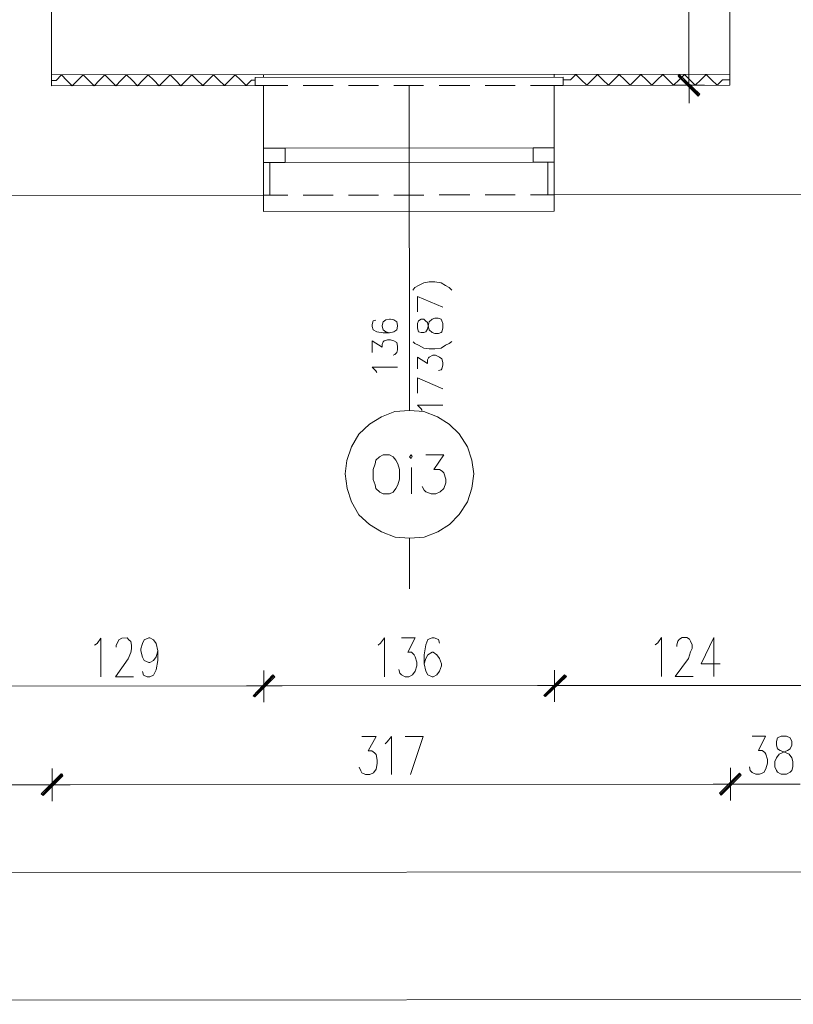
# Model space of a CAD drawing. Header units: inches. Extents: x -5850 to 5646, y 8947 to 13007.
# Tile 23 of 256: x -3729 to -3368, y 8947 to 9406. Entities that reach past the tile are written whole.
import ezdxf

# ---------------------------------------------------------------- set-up
doc = ezdxf.new("R2010")
doc.units = ezdxf.units.IN
doc.header["$MEASUREMENT"] = 0
for name, color, linetype in [('at_Entity', 7, 'Continuous'), ('at_Rect', 7, 'Continuous'), ('at_Solid', 7, 'Continuous')]:
    doc.layers.add(name, color=color, linetype=linetype)

msp = doc.modelspace()

# ---------------------------------------------------------------- hatches: boundary and pattern name
at = {"layer": 'at_Solid', "lineweight": 20}
for points in [[(-3411.49, 9371.37), (-3421.64, 9379.81), (-3421.21, 9380.66)], [(-3412.34, 9370.53), (-3411.49, 9371.37), (-3421.64, 9379.81)], [(-3610.62, 9100.44), (-3619.08, 9090.29), (-3619.92, 9090.72)], [(-3619.92, 9090.72), (-3619.08, 9090.29), (-3610.62, 9100.44)], [(-3609.78, 9099.59), (-3610.62, 9100.44), (-3619.08, 9090.29)], [(-3619.08, 9090.29), (-3610.62, 9100.44), (-3609.78, 9099.59)], [(-3474.61, 9100.56), (-3483.47, 9090.41), (-3484.31, 9090.84)], [(-3484.31, 9090.84), (-3483.47, 9090.41), (-3474.61, 9100.56)], [(-3474.18, 9099.72), (-3474.61, 9100.56), (-3483.47, 9090.41)], [(-3483.47, 9090.41), (-3474.61, 9100.56), (-3473.77, 9099.72)], [(-3709.45, 9054.31), (-3717.86, 9044.16), (-3718.69, 9045.01)], [(-3718.69, 9045.01), (-3717.86, 9044.16), (-3709, 9054.31)], [(-3708.55, 9053.46), (-3709.45, 9054.31), (-3717.86, 9044.16)], [(-3717.86, 9044.16), (-3709, 9054.31), (-3708.55, 9053.46)], [(-3393.05, 9054.59), (-3401.48, 9044.45), (-3402.33, 9045.29)], [(-3402.33, 9045.29), (-3401.48, 9044.45), (-3393.05, 9054.59)], [(-3392.2, 9053.75), (-3393.05, 9054.59), (-3401.48, 9044.45)], [(-3401.48, 9044.45), (-3393.05, 9054.59), (-3392.2, 9053.75)]]:
    msp.add_hatch(color=7, dxfattribs=at).paths.add_polyline_path(points)

# ---------------------------------------------------------------- linework, layer by layer
at = {"layer": 'at_Entity', "color": 7, "lineweight": 20}
for p, q in [((-3713.91, 9375.33), (-3714.36, 9871.22)), ((-3397.55, 9375.61), (-3398, 9871.5)), ((-3416.81, 9654.37), (-3416.57, 9381.08)), ((-3713.92, 9380.4), (-3397.56, 9380.68)), ((-3711.8, 9377.87), (-3709.29, 9380.4)), ((-3709.29, 9380.4), (-3706.78, 9377.87)), ((-3701.7, 9377.87), (-3699.14, 9380.41)), ((-3699.14, 9380.41), (-3696.63, 9377.88)), ((-3691.56, 9377.88), (-3688.99, 9380.42)), ((-3688.99, 9380.42), (-3686.48, 9377.89)), ((-3681.41, 9377.89), (-3678.9, 9380.43)), ((-3678.9, 9380.43), (-3676.33, 9377.9)), ((-3671.26, 9377.9), (-3668.75, 9380.44)), ((-3668.75, 9380.44), (-3666.18, 9377.91)), ((-3661.11, 9377.91), (-3658.6, 9380.45)), ((-3658.6, 9380.45), (-3656.09, 9377.91)), ((-3651.01, 9377.92), (-3648.45, 9380.46)), ((-3648.45, 9380.46), (-3645.94, 9377.92)), ((-3640.87, 9377.93), (-3638.3, 9380.46)), ((-3638.3, 9380.46), (-3635.79, 9377.93)), ((-3630.72, 9377.94), (-3628.21, 9380.47)), ((-3628.21, 9380.47), (-3625.64, 9377.94)), ((-3615.1, 9379.22), (-3615.1, 9380.48)), ((-3479.5, 9379.34), (-3479.5, 9380.61)), ((-3471.9, 9378.08), (-3469.37, 9380.61)), ((-3469.37, 9380.61), (-3466.83, 9378.08)), ((-3461.76, 9378.09), (-3459.23, 9380.62)), ((-3459.23, 9380.62), (-3456.69, 9378.09)), ((-3451.62, 9378.1), (-3449.09, 9380.63)), ((-3449.09, 9380.63), (-3446.56, 9378.1)), ((-3441.49, 9378.11), (-3438.95, 9380.64)), ((-3438.95, 9380.64), (-3436.42, 9378.11)), ((-3431.35, 9378.12), (-3428.82, 9380.65)), ((-3428.82, 9380.65), (-3426.28, 9378.12)), ((-3421.64, 9379.81), (-3421.21, 9380.66)), ((-3421.21, 9378.12), (-3418.68, 9380.66)), ((-3421.21, 9380.66), (-3411.49, 9371.37)), ((-3418.68, 9380.66), (-3416.14, 9378.13)), ((-3416.57, 9383.62), (-3416.56, 9367.15)), ((-3411.07, 9378.13), (-3408.54, 9380.67)), ((-3408.54, 9380.67), (-3406, 9378.14)), ((-3713.92, 9377.86), (-3711.8, 9377.87)), ((-3704.21, 9375.34), (-3706.78, 9377.87)), ((-3701.7, 9377.87), (-3704.21, 9375.34)), ((-3694.06, 9375.35), (-3696.63, 9377.88)), ((-3691.56, 9377.88), (-3694.06, 9375.35)), ((-3683.97, 9375.35), (-3686.48, 9377.89)), ((-3681.41, 9377.89), (-3683.97, 9375.35)), ((-3673.82, 9375.36), (-3676.33, 9377.9)), ((-3671.26, 9377.9), (-3673.82, 9375.36)), ((-3663.67, 9375.37), (-3666.18, 9377.91)), ((-3661.11, 9377.91), (-3663.67, 9375.37)), ((-3653.52, 9375.38), (-3656.09, 9377.91)), ((-3651.01, 9377.92), (-3653.52, 9375.38)), ((-3643.37, 9375.39), (-3645.94, 9377.92)), ((-3640.87, 9377.93), (-3643.37, 9375.39)), ((-3633.28, 9375.4), (-3635.79, 9377.93)), ((-3630.72, 9377.94), (-3633.28, 9375.4)), ((-3623.13, 9375.41), (-3625.64, 9377.94)), ((-3620.57, 9377.95), (-3623.13, 9375.41)), ((-3620.57, 9377.95), (-3618.89, 9377.95)), ((-3475.28, 9379.34), (-3618.9, 9379.21)), ((-3618.9, 9379.21), (-3618.89, 9375.41)), ((-3475.28, 9375.54), (-3475.28, 9379.34)), ((-3475.28, 9378.08), (-3471.9, 9378.08)), ((-3464.29, 9375.55), (-3466.83, 9378.08)), ((-3461.76, 9378.09), (-3464.29, 9375.55)), ((-3454.15, 9375.56), (-3456.69, 9378.09)), ((-3451.62, 9378.1), (-3454.15, 9375.56)), ((-3444.02, 9375.57), (-3446.56, 9378.1)), ((-3441.49, 9378.11), (-3444.02, 9375.57)), ((-3433.88, 9375.58), (-3436.42, 9378.11)), ((-3431.35, 9378.12), (-3433.88, 9375.58)), ((-3423.75, 9375.59), (-3426.28, 9378.12)), ((-3421.21, 9378.12), (-3423.75, 9375.59)), ((-3421.64, 9380.23), (-3411.91, 9370.95)), ((-3411.49, 9371.37), (-3421.64, 9379.81)), ((-3421.64, 9379.81), (-3412.34, 9370.53)), ((-3411.49, 9371.37), (-3421.64, 9379.81)), ((-3413.61, 9375.6), (-3416.14, 9378.13)), ((-3411.07, 9378.13), (-3413.61, 9375.6)), ((-3403.47, 9375.6), (-3406, 9378.14)), ((-3400.93, 9378.14), (-3403.47, 9375.6)), ((-3400.93, 9378.14), (-3397.56, 9378.15)), ((-3713.91, 9375.33), (-3615.1, 9375.42)), ((-3603.67, 9375.43), (-3618.89, 9375.41)), ((-3615.07, 9339.51), (-3615.1, 9375.42)), ((-3615.05, 9324.31), (-3615.1, 9375.42)), ((-3582.59, 9375.44), (-3596.53, 9375.43)), ((-3561.46, 9375.46), (-3575.4, 9375.45)), ((-3540.32, 9375.48), (-3554.26, 9375.47)), ((-3547.07, 9375.48), (-3546.93, 9223.84)), ((-3518.8, 9375.5), (-3533.13, 9375.49)), ((-3497.66, 9375.52), (-3511.6, 9375.51)), ((-3475.28, 9375.54), (-3490.48, 9375.53)), ((-3479.5, 9375.54), (-3397.55, 9375.61)), ((-3479.47, 9339.63), (-3479.5, 9375.54)), ((-3479.45, 9324.43), (-3479.5, 9375.54)), ((-3409.38, 9375.6), (-3424.16, 9375.59)), ((-3412.34, 9370.53), (-3411.49, 9371.37)), ((-3489.19, 9346.38), (-3604.93, 9346.28)), ((-3612.11, 9339.52), (-3612.1, 9324.31)), ((-3489.19, 9339.63), (-3604.92, 9339.52)), ((-3482.42, 9339.63), (-3482.41, 9324.43)), ((-3743.87, 9324.19), (-3615.05, 9324.31)), ((-3603.62, 9324.32), (-3615.05, 9324.31)), ((-3615.05, 9324.31), (-3615.05, 9316.7)), ((-3582.54, 9324.34), (-3596.49, 9324.32)), ((-3561.41, 9324.35), (-3575.35, 9324.34)), ((-3540.28, 9324.37), (-3554.22, 9324.36)), ((-3518.75, 9324.39), (-3533.08, 9324.38)), ((-3497.62, 9324.41), (-3511.56, 9324.4)), ((-3479.45, 9324.43), (-3490.44, 9324.42)), ((-3479.45, 9324.43), (-3355.69, 9324.54)), ((-3479.45, 9316.82), (-3479.45, 9324.43)), ((-3615.05, 9316.7), (-3479.45, 9316.82)), ((-3540.24, 9283.4), (-3537.73, 9283.82)), ((-3537.73, 9283.82), (-3535.16, 9283.83)), ((-3535.16, 9283.83), (-3532.21, 9283.41)), ((-3545.31, 9280.02), (-3544.47, 9281.28)), ((-3544.47, 9281.28), (-3542.8, 9282.13)), ((-3542.8, 9282.13), (-3540.24, 9283.4)), ((-3532.21, 9283.41), (-3530.09, 9282.14)), ((-3530.09, 9282.14), (-3528.41, 9281.3)), ((-3528.41, 9281.3), (-3527.13, 9280.03)), ((-3543.18, 9269.88), (-3543.19, 9277.06)), ((-3543.19, 9277.06), (-3531.36, 9272)), ((-3563.87, 9265.64), (-3564.31, 9263.95)), ((-3562.64, 9266.06), (-3563.87, 9265.64)), ((-3557.96, 9266.07), (-3559.24, 9265.22)), ((-3556.28, 9266.49), (-3557.96, 9266.07)), ((-3555.84, 9266.49), (-3556.28, 9266.49)), ((-3554.16, 9266.07), (-3555.84, 9266.49)), ((-3552.88, 9265.23), (-3554.16, 9266.07)), ((-3542.79, 9265.66), (-3543.18, 9264.39)), ((-3541.51, 9266.5), (-3542.79, 9265.66)), ((-3540.22, 9266.5), (-3541.51, 9266.5)), ((-3539.39, 9265.66), (-3540.22, 9266.5)), ((-3538.55, 9264.82), (-3539.39, 9265.66)), ((-3537.71, 9265.24), (-3536.43, 9266.51)), ((-3536.43, 9266.51), (-3535.15, 9266.93)), ((-3535.15, 9266.93), (-3533.48, 9266.93)), ((-3533.48, 9266.93), (-3532.19, 9266.51)), ((-3532.19, 9266.51), (-3531.8, 9265.67)), ((-3531.8, 9265.67), (-3531.35, 9264.4)), ((-3564.31, 9263.95), (-3564.31, 9263.1)), ((-3564.31, 9263.1), (-3563.86, 9261.41)), ((-3563.86, 9261.41), (-3562.19, 9260.57)), ((-3559.24, 9265.22), (-3559.68, 9263.53)), ((-3559.68, 9263.53), (-3559.68, 9263.11)), ((-3559.68, 9263.11), (-3559.23, 9261.42)), ((-3559.23, 9261.42), (-3557.95, 9260.58)), ((-3554.16, 9260.58), (-3552.88, 9261.42)), ((-3552.49, 9263.54), (-3552.88, 9265.23)), ((-3552.88, 9261.42), (-3552.49, 9263.11)), ((-3552.49, 9263.11), (-3552.49, 9263.54)), ((-3543.18, 9264.39), (-3543.18, 9262.28)), ((-3543.18, 9262.28), (-3542.78, 9260.59)), ((-3539.38, 9260.59), (-3538.55, 9261.86)), ((-3538.1, 9262.7), (-3538.55, 9264.82)), ((-3538.55, 9261.86), (-3538.1, 9263.97)), ((-3538.1, 9263.97), (-3537.71, 9265.24)), ((-3537.71, 9261.44), (-3538.1, 9262.7)), ((-3536.43, 9260.17), (-3537.71, 9261.44)), ((-3531.35, 9262.29), (-3531.8, 9260.6)), ((-3531.35, 9264.4), (-3531.35, 9262.29)), ((-3564.3, 9250.85), (-3564.3, 9256.35)), ((-3564.3, 9256.35), (-3559.67, 9253.39)), ((-3562.19, 9260.57), (-3559.23, 9260.15)), ((-3559.23, 9260.15), (-3556.28, 9260.15)), ((-3559.23, 9255.93), (-3558.78, 9256.35)), ((-3558.78, 9256.35), (-3557.11, 9256.77)), ((-3557.95, 9260.58), (-3556.28, 9260.15)), ((-3557.11, 9256.77), (-3555.83, 9256.78)), ((-3556.28, 9260.15), (-3554.16, 9260.58)), ((-3555.83, 9256.78), (-3554.16, 9256.36)), ((-3554.16, 9256.36), (-3552.87, 9255.51)), ((-3542.78, 9260.59), (-3541.5, 9260.17)), ((-3541.5, 9260.17), (-3540.22, 9260.17)), ((-3540.22, 9260.17), (-3539.38, 9260.59)), ((-3535.14, 9259.75), (-3536.43, 9260.17)), ((-3533.47, 9259.75), (-3535.14, 9259.75)), ((-3532.19, 9260.18), (-3533.47, 9259.75)), ((-3531.8, 9260.6), (-3532.19, 9260.18)), ((-3559.67, 9254.66), (-3559.23, 9255.93)), ((-3559.67, 9253.39), (-3559.67, 9254.66)), ((-3552.87, 9255.51), (-3552.48, 9253.82)), ((-3552.48, 9252.13), (-3552.87, 9250.86)), ((-3552.48, 9253.82), (-3552.48, 9252.13)), ((-3545.29, 9255.94), (-3544.45, 9255.1)), ((-3544.45, 9255.1), (-3542.78, 9254.25)), ((-3542.78, 9254.25), (-3540.21, 9252.99)), ((-3540.21, 9252.99), (-3537.7, 9252.57)), ((-3537.7, 9252.57), (-3535.14, 9252.57)), ((-3535.14, 9252.57), (-3532.18, 9252.99)), ((-3532.18, 9252.99), (-3530.06, 9254.26)), ((-3530.06, 9254.26), (-3528.39, 9255.11)), ((-3528.39, 9255.11), (-3527.11, 9255.96)), ((-3553.76, 9250.02), (-3554.6, 9249.6)), ((-3552.87, 9250.86), (-3553.76, 9250.02)), ((-3543.16, 9243.27), (-3543.16, 9248.76)), ((-3543.16, 9248.76), (-3538.53, 9245.81)), ((-3538.53, 9247.5), (-3538.09, 9248.34)), ((-3538.53, 9245.81), (-3538.53, 9247.5)), ((-3538.09, 9248.34), (-3537.7, 9248.77)), ((-3537.7, 9248.77), (-3535.97, 9249.61)), ((-3535.97, 9249.61), (-3534.74, 9249.61)), ((-3534.74, 9249.61), (-3533.01, 9248.77)), ((-3533.01, 9248.77), (-3531.79, 9247.93)), ((-3531.79, 9247.93), (-3531.34, 9246.24)), ((-3564.29, 9244.1), (-3552.47, 9244.11)), ((-3562.62, 9242.41), (-3564.29, 9244.1)), ((-3532.17, 9242.86), (-3533.45, 9242.43)), ((-3531.78, 9243.28), (-3532.17, 9242.86)), ((-3531.34, 9244.97), (-3531.78, 9243.28)), ((-3531.34, 9246.24), (-3531.34, 9244.97)), ((-3562.17, 9241.56), (-3562.62, 9242.41)), ((-3543.15, 9231.87), (-3543.15, 9239.05)), ((-3543.15, 9239.05), (-3531.33, 9233.99)), ((-3543.14, 9226.37), (-3531.32, 9226.38)), ((-3541.47, 9224.69), (-3543.14, 9226.37)), ((-3541.02, 9223.84), (-3541.47, 9224.69)), ((-3560.03, 9220.87), (-3565.55, 9217.48)), ((-3553.74, 9223.41), (-3560.03, 9220.87)), ((-3546.93, 9223.84), (-3553.74, 9223.41)), ((-3540.18, 9223.42), (-3546.93, 9223.84)), ((-3533.83, 9220.89), (-3540.18, 9223.42)), ((-3528.36, 9217.52), (-3533.83, 9220.89)), ((-3565.55, 9217.48), (-3570.57, 9212.83)), ((-3523.72, 9212.88), (-3528.36, 9217.52)), ((-3570.57, 9212.83), (-3573.96, 9206.92)), ((-3519.93, 9206.96), (-3523.72, 9212.88)), ((-3573.96, 9206.92), (-3576.08, 9200.58)), ((-3517.8, 9200.63), (-3519.93, 9206.96)), ((-3560.85, 9202.28), (-3562.58, 9200.59)), ((-3559.18, 9203.13), (-3560.85, 9202.28)), ((-3556.23, 9203.13), (-3559.18, 9203.13)), ((-3554.55, 9202.29), (-3556.23, 9203.13)), ((-3553.27, 9200.6), (-3554.55, 9202.29)), ((-3546.08, 9203.14), (-3546.91, 9202.29)), ((-3546.91, 9202.29), (-3546.08, 9201.45)), ((-3545.69, 9202.3), (-3546.08, 9203.14)), ((-3546.08, 9201.45), (-3545.69, 9202.3)), ((-3539.33, 9203.15), (-3530.85, 9203.15)), ((-3530.85, 9203.15), (-3535.53, 9196.39)), ((-3576.08, 9200.58), (-3576.91, 9194.24)), ((-3562.97, 9198.9), (-3563.8, 9196.36)), ((-3562.58, 9200.59), (-3562.97, 9198.9)), ((-3552.43, 9198.91), (-3553.27, 9200.6)), ((-3551.59, 9196.38), (-3552.43, 9198.91)), ((-3546.07, 9197.23), (-3546.06, 9184.98)), ((-3516.91, 9194.29), (-3517.8, 9200.63)), ((-3576.91, 9194.24), (-3576.06, 9187.48)), ((-3563.8, 9196.36), (-3563.8, 9191.72)), ((-3551.59, 9191.73), (-3551.59, 9196.38)), ((-3535.53, 9196.39), (-3532.97, 9196.39)), ((-3532.97, 9196.39), (-3531.74, 9195.55)), ((-3531.74, 9195.55), (-3530.85, 9194.7)), ((-3530.85, 9194.7), (-3530.01, 9191.75)), ((-3517.79, 9187.54), (-3516.91, 9194.29)), ((-3576.06, 9187.48), (-3573.94, 9181.15)), ((-3563.8, 9191.72), (-3562.96, 9189.18)), ((-3562.96, 9189.18), (-3562.57, 9187.5)), ((-3562.57, 9187.5), (-3560.84, 9185.81)), ((-3554.54, 9185.81), (-3553.26, 9187.5)), ((-3553.26, 9187.5), (-3552.42, 9189.19)), ((-3552.42, 9189.19), (-3551.59, 9191.73)), ((-3540.15, 9186.67), (-3540.99, 9188.36)), ((-3530.84, 9187.52), (-3532.57, 9185.83)), ((-3530.01, 9190.06), (-3530.84, 9187.52)), ((-3530.01, 9191.75), (-3530.01, 9190.06)), ((-3519.9, 9181.2), (-3517.79, 9187.54)), ((-3560.84, 9185.81), (-3559.17, 9184.96)), ((-3559.17, 9184.96), (-3556.21, 9184.97)), ((-3556.21, 9184.97), (-3554.54, 9185.81)), ((-3539.31, 9185.83), (-3540.15, 9186.67)), ((-3536.75, 9184.98), (-3539.31, 9185.83)), ((-3534.69, 9184.99), (-3536.75, 9184.98)), ((-3532.57, 9185.83), (-3534.69, 9184.99)), ((-3573.94, 9181.15), (-3570.53, 9175.24)), ((-3523.69, 9175.28), (-3519.9, 9181.2)), ((-3570.53, 9175.24), (-3565.51, 9170.6)), ((-3528.32, 9170.63), (-3523.69, 9175.28)), ((-3565.51, 9170.6), (-3559.99, 9167.22)), ((-3533.78, 9167.25), (-3528.32, 9170.63)), ((-3559.99, 9167.22), (-3553.68, 9164.69)), ((-3553.68, 9164.69), (-3546.88, 9164.28)), ((-3546.88, 9164.28), (-3540.13, 9164.71)), ((-3540.13, 9164.71), (-3533.78, 9167.25)), ((-3546.88, 9164.28), (-3546.86, 9140.62)), ((-3693.83, 9114.3), (-3692.6, 9115.15)), ((-3692.6, 9115.15), (-3690.88, 9117.69)), ((-3690.88, 9117.69), (-3690.86, 9099.52)), ((-3683.74, 9114.31), (-3682.85, 9116)), ((-3683.74, 9113.47), (-3683.74, 9114.31)), ((-3682.85, 9116), (-3682.46, 9116.85)), ((-3682.46, 9116.85), (-3681.17, 9117.69)), ((-3681.17, 9117.69), (-3678.66, 9117.7)), ((-3678.66, 9117.7), (-3677.77, 9116.85)), ((-3677.77, 9116.85), (-3676.93, 9116.01)), ((-3676.93, 9116.01), (-3676.54, 9114.32)), ((-3676.54, 9114.32), (-3676.54, 9112.63)), ((-3672.3, 9112.63), (-3671.47, 9115.17)), ((-3671.47, 9115.17), (-3670.63, 9116.86)), ((-3670.63, 9116.86), (-3668.52, 9117.71)), ((-3668.52, 9117.71), (-3668.07, 9117.71)), ((-3668.07, 9117.71), (-3666.4, 9116.86)), ((-3666.4, 9116.86), (-3665.11, 9115.17)), ((-3665.11, 9115.17), (-3664.27, 9111.79)), ((-3561.61, 9114.42), (-3560.39, 9115.27)), ((-3560.39, 9115.27), (-3558.66, 9117.8)), ((-3558.66, 9117.8), (-3558.64, 9099.64)), ((-3550.63, 9117.81), (-3544.33, 9117.82)), ((-3544.33, 9117.82), (-3547.67, 9111.05)), ((-3539.25, 9114.44), (-3540.08, 9109.79)), ((-3538.42, 9116.98), (-3539.25, 9114.44)), ((-3536.3, 9117.82), (-3538.42, 9116.98)), ((-3535.46, 9117.82), (-3536.3, 9117.82)), ((-3533.34, 9116.98), (-3535.46, 9117.82)), ((-3532.89, 9115.29), (-3533.34, 9116.98)), ((-3432.38, 9114.54), (-3431.11, 9115.38)), ((-3431.11, 9115.38), (-3429.43, 9117.92)), ((-3429.43, 9117.92), (-3429.41, 9099.76)), ((-3422.25, 9114.55), (-3421.82, 9116.23)), ((-3422.25, 9113.7), (-3422.25, 9114.55)), ((-3421.82, 9116.23), (-3420.98, 9117.08)), ((-3420.98, 9117.08), (-3419.71, 9117.93)), ((-3419.71, 9117.93), (-3417.6, 9117.93)), ((-3417.6, 9117.93), (-3416.33, 9117.08)), ((-3416.33, 9117.08), (-3415.91, 9116.24)), ((-3415.91, 9116.24), (-3415.06, 9114.55)), ((-3415.06, 9114.55), (-3415.06, 9112.86)), ((-3404.93, 9117.94), (-3410.83, 9105.69)), ((-3404.93, 9117.94), (-3404.91, 9099.78)), ((-3676.93, 9110.94), (-3678.21, 9107.98)), ((-3676.54, 9112.63), (-3676.93, 9110.94)), ((-3672.3, 9111.79), (-3672.3, 9112.63)), ((-3671.46, 9108.83), (-3672.3, 9111.79)), ((-3664.27, 9111.79), (-3665.11, 9108.84)), ((-3664.27, 9111.79), (-3664.27, 9107.15)), ((-3547.67, 9111.05), (-3546, 9111.05)), ((-3546, 9111.05), (-3544.71, 9109.79)), ((-3544.71, 9109.79), (-3544.32, 9108.95)), ((-3540.08, 9109.79), (-3540.08, 9105.57)), ((-3538.41, 9109.8), (-3539.25, 9108.11)), ((-3536.29, 9111.06), (-3538.41, 9109.8)), ((-3535.85, 9111.06), (-3536.29, 9111.06)), ((-3534.17, 9109.8), (-3535.85, 9111.06)), ((-3532.89, 9108.11), (-3534.17, 9109.8)), ((-3415.9, 9111.17), (-3416.75, 9108.21)), ((-3415.06, 9112.86), (-3415.9, 9111.17)), ((-3678.21, 9107.98), (-3684.11, 9099.53)), ((-3670.63, 9107.14), (-3671.46, 9108.83)), ((-3668.51, 9106.3), (-3670.63, 9107.14)), ((-3668.06, 9106.3), (-3668.51, 9106.3)), ((-3666.39, 9107.15), (-3668.06, 9106.3)), ((-3665.11, 9108.84), (-3666.39, 9107.15)), ((-3664.27, 9107.15), (-3665.1, 9102.92)), ((-3544.32, 9108.95), (-3543.48, 9106.41)), ((-3543.48, 9104.72), (-3544.31, 9102.19)), ((-3543.48, 9106.41), (-3543.48, 9104.72)), ((-3539.25, 9108.11), (-3540.08, 9105.57)), ((-3540.08, 9105.57), (-3539.24, 9102.19)), ((-3532.05, 9105.58), (-3532.89, 9108.11)), ((-3532.88, 9102.2), (-3532.05, 9104.73)), ((-3532.05, 9104.73), (-3532.05, 9105.58)), ((-3416.75, 9108.21), (-3423.08, 9099.76)), ((-3410.83, 9105.69), (-3401.96, 9105.69)), ((-3671.01, 9100.39), (-3671.46, 9102.07)), ((-3669.34, 9099.54), (-3671.01, 9100.39)), ((-3666.38, 9100.39), (-3668.05, 9099.54)), ((-3665.1, 9102.92), (-3666.38, 9100.39)), ((-3619.92, 9090.72), (-3610.62, 9100.44)), ((-3610.62, 9100.44), (-3619.92, 9090.72)), ((-3610.62, 9100.44), (-3619.08, 9090.29)), ((-3610.62, 9100.44), (-3619.08, 9090.29)), ((-3619.08, 9090.29), (-3610.62, 9100.44)), ((-3619.08, 9090.29), (-3610.62, 9100.44)), ((-3614.86, 9102.55), (-3614.84, 9087.76)), ((-3614.84, 9087.76), (-3614.86, 9102.55)), ((-3609.78, 9099.59), (-3610.62, 9100.44)), ((-3610.62, 9100.44), (-3609.78, 9099.59)), ((-3551.51, 9101.34), (-3551.9, 9103.03)), ((-3550.61, 9100.49), (-3551.51, 9101.34)), ((-3548.94, 9099.65), (-3550.61, 9100.49)), ((-3545.6, 9100.5), (-3547.27, 9099.65)), ((-3544.31, 9102.19), (-3545.6, 9100.5)), ((-3539.24, 9102.19), (-3538.4, 9100.5)), ((-3538.4, 9100.5), (-3536.28, 9099.66)), ((-3535.84, 9099.66), (-3534.16, 9100.51)), ((-3534.16, 9100.51), (-3532.88, 9102.2)), ((-3484.31, 9090.84), (-3474.61, 9100.56)), ((-3474.61, 9100.56), (-3484.31, 9090.84)), ((-3483.89, 9090.41), (-3474.61, 9100.14)), ((-3474.18, 9100.14), (-3483.89, 9090.41)), ((-3474.61, 9100.56), (-3483.47, 9090.41)), ((-3474.61, 9100.56), (-3483.47, 9090.41)), ((-3483.47, 9090.41), (-3474.61, 9100.56)), ((-3483.47, 9090.41), (-3474.61, 9100.56)), ((-3479.26, 9102.67), (-3479.24, 9087.88)), ((-3479.24, 9087.88), (-3479.26, 9102.67)), ((-3474.18, 9099.72), (-3474.61, 9100.56)), ((-3474.61, 9100.56), (-3473.77, 9099.72)), ((-3684.11, 9099.53), (-3675.69, 9099.54)), ((-3668.05, 9099.54), (-3669.34, 9099.54)), ((-3619.47, 9090.29), (-3610.23, 9100.02)), ((-3610.23, 9100.02), (-3619.47, 9090.29)), ((-3619.08, 9090.29), (-3609.78, 9099.59)), ((-3609.78, 9099.59), (-3619.08, 9090.29)), ((-3609.33, 9095.37), (-3484.74, 9095.48)), ((-3547.27, 9099.65), (-3548.94, 9099.65)), ((-3536.28, 9099.66), (-3535.84, 9099.66)), ((-3487.27, 9095.48), (-3470.81, 9095.5)), ((-3470.81, 9095.5), (-3487.27, 9095.48)), ((-3483.47, 9090.41), (-3474.18, 9099.72)), ((-3473.77, 9099.72), (-3483.47, 9090.41)), ((-3473.34, 9095.49), (-3360.98, 9095.59)), ((-3423.08, 9099.76), (-3414.63, 9099.77)), ((-3737.75, 9095.26), (-3620.32, 9095.36)), ((-3622.88, 9095.36), (-3606.37, 9095.37)), ((-3606.37, 9095.37), (-3622.88, 9095.36)), ((-3619.08, 9090.29), (-3619.92, 9090.72)), ((-3619.92, 9090.72), (-3619.08, 9090.29)), ((-3483.47, 9090.41), (-3484.31, 9090.84)), ((-3484.31, 9090.84), (-3483.47, 9090.41)), ((-3569.21, 9071.75), (-3562.47, 9071.76)), ((-3562.47, 9071.76), (-3566.25, 9065)), ((-3558.23, 9068.38), (-3557.39, 9069.23)), ((-3557.39, 9069.23), (-3555.27, 9071.76)), ((-3555.27, 9071.76), (-3555.26, 9054.02)), ((-3548.92, 9071.77), (-3540.5, 9071.78)), ((-3540.5, 9071.78), (-3546.39, 9054.03)), ((-3387.14, 9071.91), (-3380.81, 9071.92)), ((-3380.81, 9071.92), (-3384.18, 9065.16)), ((-3375.32, 9071.08), (-3375.74, 9069.39)), ((-3375.74, 9069.39), (-3375.74, 9067.7)), ((-3373.63, 9071.93), (-3375.32, 9071.08)), ((-3371.1, 9071.93), (-3373.63, 9071.93)), ((-3369.4, 9071.09), (-3371.1, 9071.93)), ((-3368.56, 9069.4), (-3369.4, 9071.09)), ((-3368.56, 9067.71), (-3368.56, 9069.4)), ((-3566.25, 9065), (-3564.52, 9065)), ((-3564.52, 9065), (-3563.3, 9064.15)), ((-3563.3, 9064.15), (-3562.46, 9063.31)), ((-3384.18, 9065.16), (-3382.49, 9065.16)), ((-3382.49, 9065.16), (-3381.23, 9064.32)), ((-3381.23, 9064.32), (-3380.8, 9063.47)), ((-3380.8, 9063.47), (-3379.96, 9060.94)), ((-3375.74, 9067.7), (-3375.31, 9066.01)), ((-3375.73, 9061.79), (-3374.47, 9063.48)), ((-3375.31, 9066.01), (-3374.04, 9065.17)), ((-3374.47, 9063.48), (-3372.78, 9064.32)), ((-3374.04, 9065.17), (-3371.51, 9064.33)), ((-3372.78, 9064.32), (-3370.67, 9065.17)), ((-3371.51, 9064.33), (-3369.82, 9063.48)), ((-3370.67, 9065.17), (-3369.4, 9066.02)), ((-3369.82, 9063.48), (-3368.55, 9061.79)), ((-3369.4, 9066.02), (-3368.56, 9067.71)), ((-3562.46, 9063.31), (-3562.01, 9060.78)), ((-3562.01, 9059.09), (-3562.45, 9056.55)), ((-3562.01, 9060.78), (-3562.01, 9059.09)), ((-3379.96, 9059.25), (-3380.8, 9056.71)), ((-3379.96, 9060.94), (-3379.96, 9059.25)), ((-3376.58, 9060.1), (-3375.73, 9061.79)), ((-3376.58, 9057.56), (-3376.58, 9060.1)), ((-3368.55, 9061.79), (-3368.13, 9060.1)), ((-3368.13, 9060.1), (-3368.13, 9057.57)), ((-3718.69, 9045.01), (-3709.45, 9054.31)), ((-3709, 9054.31), (-3718.69, 9045.01)), ((-3709.45, 9054.31), (-3717.86, 9044.16)), ((-3709.45, 9054.31), (-3717.86, 9044.16)), ((-3717.86, 9044.16), (-3709, 9054.31)), ((-3717.86, 9044.16), (-3709, 9054.31)), ((-3713.63, 9056.84), (-3713.62, 9041.63)), ((-3713.62, 9041.63), (-3713.63, 9056.84)), ((-3708.55, 9053.46), (-3709.45, 9054.31)), ((-3709, 9054.31), (-3708.55, 9053.46)), ((-3569.59, 9055.7), (-3570.43, 9057.39)), ((-3569.2, 9054.86), (-3569.59, 9055.7)), ((-3567.47, 9054.01), (-3569.2, 9054.86)), ((-3563.68, 9054.86), (-3565.41, 9054.01)), ((-3562.45, 9056.55), (-3563.68, 9054.86)), ((-3402.33, 9045.29), (-3393.05, 9054.59)), ((-3393.05, 9054.59), (-3402.33, 9045.29)), ((-3401.91, 9044.87), (-3392.62, 9054.17)), ((-3392.62, 9054.17), (-3401.91, 9044.87)), ((-3393.05, 9054.59), (-3401.48, 9044.45)), ((-3393.05, 9054.59), (-3401.48, 9044.45)), ((-3401.48, 9044.45), (-3393.05, 9054.59)), ((-3401.48, 9044.45), (-3393.05, 9054.59)), ((-3397.27, 9057.12), (-3397.26, 9041.92)), ((-3397.26, 9041.92), (-3397.27, 9057.12)), ((-3392.2, 9053.75), (-3393.05, 9054.59)), ((-3393.05, 9054.59), (-3392.2, 9053.75)), ((-3387.98, 9055.86), (-3388.4, 9057.55)), ((-3387.13, 9055.02), (-3387.98, 9055.86)), ((-3385.44, 9054.18), (-3387.13, 9055.02)), ((-3383.75, 9054.18), (-3385.44, 9054.18)), ((-3381.64, 9055.02), (-3383.75, 9054.18)), ((-3380.8, 9056.71), (-3381.64, 9055.02)), ((-3375.73, 9055.87), (-3376.58, 9057.56)), ((-3375.3, 9055.03), (-3375.73, 9055.87)), ((-3373.62, 9054.19), (-3375.3, 9055.03)), ((-3371.08, 9054.19), (-3373.62, 9054.19)), ((-3369.39, 9055.03), (-3371.08, 9054.19)), ((-3368.55, 9055.88), (-3369.39, 9055.03)), ((-3368.13, 9057.57), (-3368.55, 9055.88)), ((-3718.3, 9044.59), (-3709, 9053.89)), ((-3709, 9053.89), (-3718.3, 9044.59)), ((-3717.86, 9044.16), (-3708.55, 9053.46)), ((-3708.55, 9053.46), (-3717.86, 9044.16)), ((-3565.41, 9054.01), (-3567.47, 9054.01)), ((-3401.48, 9044.45), (-3392.2, 9053.75)), ((-3392.2, 9053.75), (-3401.48, 9044.45)), ((-3391.77, 9049.52), (-3364.74, 9049.55)), ((-4414.41, 9048.61), (-3719.14, 9049.23)), ((-3721.65, 9049.23), (-3705.2, 9049.24)), ((-3705.2, 9049.24), (-3721.65, 9049.23)), ((-3717.86, 9044.16), (-3718.69, 9045.01)), ((-3718.69, 9045.01), (-3717.86, 9044.16)), ((-3707.71, 9049.24), (-3402.75, 9049.51)), ((-3405.29, 9049.51), (-3388.81, 9049.53)), ((-3388.81, 9049.53), (-3405.29, 9049.51)), ((-3401.48, 9044.45), (-3402.33, 9045.29)), ((-3402.33, 9045.29), (-3401.48, 9044.45)), ((-5343.24, 9006.81), (-625.02, 9011.02))]:
    msp.add_line(p, q, dxfattribs=at)
at = {"layer": 'at_Rect', "color": 7, "lineweight": 20}
for p, q in [((-3615.06, 9346.27), (-3604.93, 9346.28)), ((-3615.06, 9346.27), (-3615.06, 9339.51)), ((-3604.92, 9339.52), (-3604.93, 9346.28)), ((-3489.19, 9346.38), (-3479.47, 9346.39)), ((-3489.19, 9346.38), (-3489.18, 9339.63)), ((-3479.47, 9339.63), (-3479.47, 9346.39)), ((-3604.92, 9339.52), (-3615.06, 9339.51)), ((-3479.47, 9339.63), (-3489.18, 9339.63)), ((1968.99, 8953.78), (-5846.64, 8946.8))]:
    msp.add_line(p, q, dxfattribs=at)

doc.saveas('drawing.dxf')
